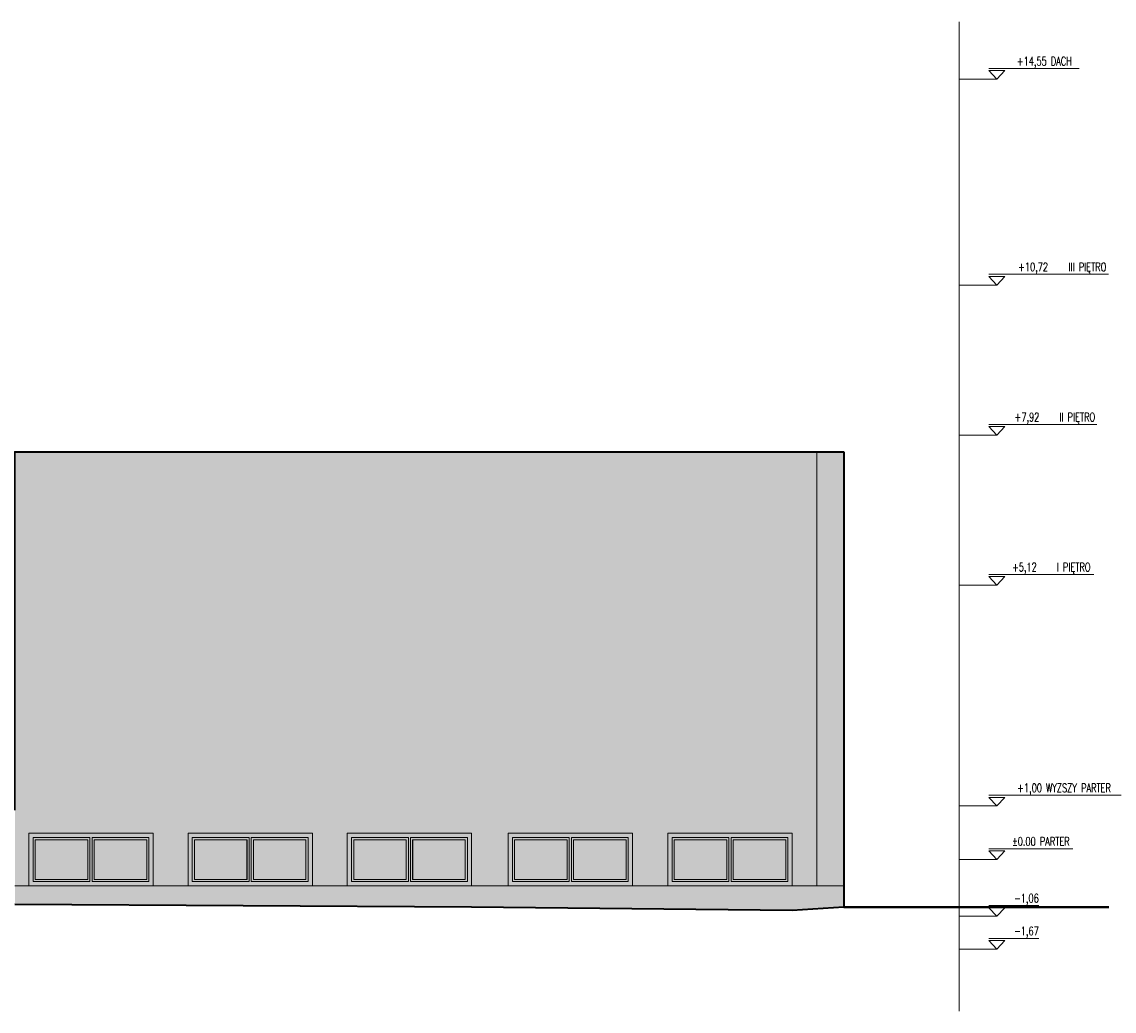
# Model space of a CAD drawing. Header units: inches. Extents: x 0 to 111471, y -105323 to 11070.
# Tile 231 of 256: x 54261 to 56299, y -35095 to -33249. Entities that reach past the tile are written whole.
import ezdxf
from ezdxf.enums import TextEntityAlignment as Align

# ---------------------------------------------------------------- set-up
doc = ezdxf.new("R2010")
doc.units = ezdxf.units.IN
doc.header["$MEASUREMENT"] = 0
for name, color, linetype, lineweight in [('888 drzwi i okna', 4, 'Continuous', 0), ('888 hatch antracyt szary', 251, 'Continuous', 0), ('888 hatch jasny beż', 7, 'Continuous', 0), ('888 opisy', 3, 'Continuous', 0), ('888 projektowane elementy', 6, 'Continuous', 13), ('888 sciany istniejące', 2, 'Continuous', 35), ('888 widok', 8, 'Continuous', 0)]:
    doc.layers.add(name, color=color, linetype=linetype, lineweight=lineweight)
doc.styles.get("Standard").update_dxf_attribs({"font": 'arial.ttf'})
doc.styles.add('TS 100_opisy', font='romans.shx', dxfattribs={"width": 0.7, "height": 16})

# ---------------------------------------------------------------- blocks, each defined once
blk = doc.blocks.new('G$C8DF6BDA7')
at = {"layer": '888 drzwi i okna'}
blk.add_lwpolyline([(98, 0), (98, -232), (0, -232), (0, 0)], close=True, dxfattribs=at)
for points in [[(8, -114), (8, -8)], [(8, -57), (8, -8), (90, -8), (90, -57)], [(12, -110), (12, -12), (86, -12), (86, -110), (12, -110)], [(90, -8), (90, -114)], [(90, -114), (8, -114)], [(90, -118), (90, -224), (8, -224), (8, -118)], [(90, -118), (8, -118)], [(12, -122), (86, -122), (86, -220), (12, -220), (12, -122)]]:
    blk.add_lwpolyline(points, dxfattribs=at)
blk = doc.blocks.new('*U269')
blk.add_line((70.7, 10), (-7.5, 10))
for points in [[(0, 0), (-7.5, 8), (-7.5, 8)], [(-7.5, 8), (7.5, 8), (7.5, 8)], [(0, 0), (7.5, 8), (7.5, 8)]]:
    blk.add_lwpolyline(points)
blk.add_attdef('PSW', text='', height=8).set_placement((39.1, 12.9), align=Align.RIGHT)
blk = doc.blocks.new('*U13')
blk.add_line((39.1, 10), (-7.5, 10))
for points in [[(0, 0), (-7.5, 8), (-7.5, 8)], [(-7.5, 8), (7.5, 8), (7.5, 8)], [(0, 0), (7.5, 8), (7.5, 8)]]:
    blk.add_lwpolyline(points)
blk.add_attdef('PSW', text='', height=8).set_placement((39.1, 12.9), align=Align.RIGHT)
blk = doc.blocks.new('*U270')
blk.add_line((115.8, 10), (-7.5, 10))
for points in [[(0, 0), (-7.5, 8), (-7.5, 8)], [(-7.5, 8), (7.5, 8), (7.5, 8)], [(0, 0), (7.5, 8), (7.5, 8)]]:
    blk.add_lwpolyline(points)
blk.add_attdef('PSW', text='', height=8).set_placement((39.1, 12.9), align=Align.RIGHT)
blk = doc.blocks.new('*U271')
blk.add_line((90.5, 10), (-7.5, 10))
for points in [[(0, 0), (-7.5, 8), (-7.5, 8)], [(-7.5, 8), (7.5, 8), (7.5, 8)], [(0, 0), (7.5, 8), (7.5, 8)]]:
    blk.add_lwpolyline(points)
blk.add_attdef('PSW', text='', height=8).set_placement((39.1, 12.9), align=Align.RIGHT)
blk = doc.blocks.new('*U272')
blk.add_line((93.3, 10), (-7.5, 10))
for points in [[(0, 0), (-7.5, 8), (-7.5, 8)], [(-7.5, 8), (7.5, 8), (7.5, 8)], [(0, 0), (7.5, 8), (7.5, 8)]]:
    blk.add_lwpolyline(points)
blk.add_attdef('PSW', text='', height=8).set_placement((39.1, 12.9), align=Align.RIGHT)
blk = doc.blocks.new('*U273')
blk.add_line((104, 10), (-7.5, 10))
for points in [[(0, 0), (-7.5, 8), (-7.5, 8)], [(-7.5, 8), (7.5, 8), (7.5, 8)], [(0, 0), (7.5, 8), (7.5, 8)]]:
    blk.add_lwpolyline(points)
blk.add_attdef('PSW', text='', height=8).set_placement((39.1, 12.9), align=Align.RIGHT)
blk = doc.blocks.new('*U274')
blk.add_line((76.8, 10), (-7.5, 10))
for points in [[(0, 0), (-7.5, 8), (-7.5, 8)], [(-7.5, 8), (7.5, 8), (7.5, 8)], [(0, 0), (7.5, 8), (7.5, 8)]]:
    blk.add_lwpolyline(points)
blk.add_attdef('PSW', text='', height=8).set_placement((39.1, 12.9), align=Align.RIGHT)
blk = doc.blocks.new('G$C8580B5A5')
at = {"layer": '888 opisy'}
blk.add_line((0, -283.1), (0, 1562.8), dxfattribs=at)
for points in [[(70.2, 1455.7), (0, 1455.7)], [(70.2, 1071.7), (0, 1071.7)], [(70.2, 791.7), (0, 791.7)], [(70.2, 511.7), (0, 511.7)], [(70.2, 99.7), (0, 99.7)], [(70.2, 0), (0, 0)], [(70.2, -106), (0, -106)], [(70.2, -167.3), (0, -167.3)]]:
    blk.add_lwpolyline(points, dxfattribs=at)
ref = blk.add_blockref('*U274', (70.2, 1455.7), dxfattribs=dict(at, xscale=2, yscale=2, zscale=2))
ref.add_attrib('PSW', '+14,55 DACH', dxfattribs={"layer": '0', "height": 16, "style": 'TS 100_opisy', "width": 0.7}).set_placement((210.2, 1476.6), align=Align.BOTTOM_RIGHT)
ref = blk.add_blockref('*U273', (70.2, 1071.7), dxfattribs=dict(at, xscale=2, yscale=2, zscale=2))
ref.add_attrib('PSW', '+10,72    III PIĘTRO', dxfattribs={"layer": '0', "height": 16, "style": 'TS 100_opisy', "width": 0.7}).set_placement((274.4, 1092.6), align=Align.BOTTOM_RIGHT)
ref = blk.add_blockref('*U272', (70.2, 791.7), dxfattribs=dict(at, xscale=2, yscale=2, zscale=2))
ref.add_attrib('PSW', '+7,92    II PIĘTRO', dxfattribs={"layer": '0', "height": 16, "style": 'TS 100_opisy', "width": 0.7}).set_placement((253.5, 812.6), align=Align.BOTTOM_RIGHT)
at = {"layer": '888 opisy', "color": 254}
ref = blk.add_blockref('*U271', (70.2, 511.7), dxfattribs=dict(at, xscale=2, yscale=2, zscale=2))
ref.add_attrib('PSW', '+5,12    I PIĘTRO', dxfattribs={"layer": '0', "height": 16, "style": 'TS 100_opisy', "width": 0.7}).set_placement((244.8, 532.6), align=Align.BOTTOM_RIGHT)
at = {"layer": '888 opisy'}
ref = blk.add_blockref('*U270', (70.2, 99.7), dxfattribs=dict(at, xscale=2, yscale=2, zscale=2))
ref.add_attrib('PSW', '+1,00 WYZSZY PARTER', dxfattribs={"layer": '0', "height": 16, "style": 'TS 100_opisy', "width": 0.7}).set_placement((282.9, 120.6), align=Align.BOTTOM_RIGHT)
ref = blk.add_blockref('*U269', (70.2, 0), dxfattribs=dict(at, xscale=2, yscale=2, zscale=2))
ref.add_attrib('PSW', '%%p0.00 PARTER', dxfattribs={"layer": '0', "height": 16, "style": 'TS 100_opisy', "width": 0.7}).set_placement((206, 20.9), align=Align.BOTTOM_RIGHT)
ref = blk.add_blockref('*U13', (70.2, -106), dxfattribs=dict(at, xscale=2, yscale=2, zscale=2))
ref.add_attrib('PSW', '-1,06', dxfattribs={"layer": '0', "height": 16, "style": 'TS 100_opisy', "width": 0.7}).set_placement((148.4, -85.1), align=Align.BOTTOM_RIGHT)
ref = blk.add_blockref('*U13', (70.2, -167.3), dxfattribs=dict(at, xscale=2, yscale=2, zscale=2))
ref.add_attrib('PSW', '-1,67', dxfattribs={"layer": '0', "height": 16, "style": 'TS 100_opisy', "width": 0.7}).set_placement((148.4, -146.4), align=Align.BOTTOM_RIGHT)
blk = doc.blocks.new('GGHGHHHHH')
at = {"layer": '888 projektowane elementy', "ltscale": 0.01}
h = blk.add_hatch(color=7, dxfattribs=at)
h.dxf.hatch_style = 1
h.paths.add_polyline_path([(18997.3, 5177.3), (18997.3, 5079.3), (19229.3, 5079.3), (19229.3, 5177.3)])
h.paths.add_polyline_path([(19111.3, 5169.3), (19111.3, 5087.3), (19005.3, 5087.3), (19005.3, 5169.3), (19054.3, 5169.3)], flags=16)
h.paths.add_polyline_path([(19115.3, 5169.3), (19221.3, 5169.3), (19221.3, 5087.3), (19115.3, 5087.3)], flags=16)
h.paths.add_polyline_path([(19107.3, 5165.3), (19107.3, 5091.3), (19009.3, 5091.3), (19009.3, 5165.3)], flags=0)
h.paths.add_polyline_path([(19119.3, 5165.3), (19217.3, 5165.3), (19217.3, 5091.3), (19119.3, 5091.3)], flags=0)
h = blk.add_hatch(color=7, dxfattribs=at)
h.dxf.hatch_style = 1
h.paths.add_polyline_path([(19005.3, 5169.3), (19005.3, 5087.3), (19054.3, 5087.3), (19111.3, 5087.3), (19111.3, 5169.3)])
h.paths.add_polyline_path([(19107.3, 5165.3), (19107.3, 5091.3), (19009.3, 5091.3), (19009.3, 5165.3)], flags=16)
h.paths.add_polyline_path([(19115.3, 5087.3), (19221.3, 5087.3), (19221.3, 5169.3), (19115.3, 5169.3)])
h.paths.add_polyline_path([(19119.3, 5165.3), (19217.3, 5165.3), (19217.3, 5091.3), (19119.3, 5091.3)], flags=16)
at = {"layer": '888 widok', "ltscale": 0.01}
h = blk.add_hatch(color=253, dxfattribs=at)
h.dxf.hatch_style = 1
h.paths.add_polyline_path([(19107.3, 5091.3), (19107.3, 5165.3), (19009.3, 5165.3), (19009.3, 5091.3)])
h.paths.add_polyline_path([(19217.3, 5091.3), (19217.3, 5165.3), (19119.3, 5165.3), (19119.3, 5091.3)])
at = {"layer": '888 drzwi i okna'}
blk.add_lwpolyline([(18997.3, 5177.3), (19229.3, 5177.3), (19229.3, 5079.3), (18997.3, 5079.3)], close=True, dxfattribs=at)
for points in [[(19005.3, 5169.3), (19111.3, 5169.3)], [(19054.3, 5087.3), (19005.3, 5087.3), (19005.3, 5169.3), (19054.3, 5169.3)], [(19107.3, 5091.3), (19009.3, 5091.3), (19009.3, 5165.3), (19107.3, 5165.3), (19107.3, 5091.3)], [(19111.3, 5169.3), (19111.3, 5087.3)], [(19115.3, 5169.3), (19221.3, 5169.3), (19221.3, 5087.3), (19115.3, 5087.3)], [(19115.3, 5169.3), (19115.3, 5087.3)], [(19119.3, 5091.3), (19119.3, 5165.3), (19217.3, 5165.3), (19217.3, 5091.3), (19119.3, 5091.3)], [(19111.3, 5087.3), (19005.3, 5087.3)]]:
    blk.add_lwpolyline(points, dxfattribs=at)

msp = doc.modelspace()

# ---------------------------------------------------------------- hatches: boundary and pattern name
at = {"layer": '888 hatch antracyt szary', "ltscale": 0.01}
h = msp.add_hatch(color=256, dxfattribs=at)
h.dxf.hatch_style = 1
h.paths.add_polyline_path([(55744.424, -34051.196), (55794.424, -34051.196), (55794.424, -34861.196), (55744.424, -34861.196)])
h = msp.add_hatch(color=256, dxfattribs=at)
h.dxf.hatch_style = 1
h.paths.add_polyline_path([(55794.424, -34861.196), (54248.424, -34861.196), (54248.424, -34896.196), (55100.424, -34901.196), (55698.424, -34907.196), (55794.424, -34901.196)])
at = {"layer": '888 hatch jasny beż', "ltscale": 0.01}
h = msp.add_hatch(color=256, dxfattribs=at)
h.dxf.hatch_style = 1
h.paths.add_polyline_path([(54133.13, -34268.665), (54133.13, -34335.665), (53868.13, -34335.665), (53868.13, -34268.665)], flags=16)
h.paths.add_polyline_path([(54125.13, -34276.665), (54125.13, -34327.665), (54046.13, -34327.665), (53959.13, -34327.665), (53876.13, -34327.665), (53876.13, -34276.665), (53955.13, -34276.665), (54042.13, -34276.665)], flags=0)
h.paths.add_polyline_path([(54121.13, -34280.665), (54121.13, -34323.665), (54050.13, -34323.665), (53963.13, -34323.665), (53880.13, -34323.665), (53880.13, -34280.665), (53955.13, -34280.665), (53955.13, -34276.665), (53963.13, -34276.665), (53963.13, -34280.665), (54042.13, -34280.665), (54042.13, -34276.665), (54050.13, -34276.665), (54050.13, -34280.665)], flags=0)
h.paths.add_polyline_path([(54248.424, -34051.196), (54248.424, -34720.196), (54248.424, -34896.196), (55100.424, -34901.196), (55698.424, -34907.196), (55794.424, -34901.196), (55794.424, -34051.196)])
h.paths.add_polyline_path([(54571.424, -34763.196), (54803.424, -34763.196), (54803.424, -34861.196), (54571.424, -34861.196)], flags=16)
h.paths.add_polyline_path([(54868.424, -34763.196), (55100.424, -34763.196), (55100.424, -34861.196), (54868.424, -34861.196)], flags=16)
h.paths.add_polyline_path([(54274.424, -34763.196), (54506.424, -34763.196), (54506.424, -34861.196), (54274.424, -34861.196)], flags=16)
h.paths.add_polyline_path([(55168.424, -34763.196), (55400.424, -34763.196), (55400.424, -34861.196), (55168.424, -34861.196)], flags=16)
h.paths.add_polyline_path([(55176.424, -34771.196), (55282.424, -34771.196), (55392.424, -34771.196), (55392.424, -34853.196), (55286.424, -34853.196), (55176.424, -34853.196)], flags=0)
h.paths.add_polyline_path([(55180.424, -34775.196), (55282.424, -34775.196), (55282.424, -34771.196), (55290.424, -34771.196), (55290.424, -34775.196), (55388.424, -34775.196), (55388.424, -34849.196), (55290.424, -34849.196), (55180.424, -34849.196)], flags=0)
h.paths.add_polyline_path([(55466.424, -34763.196), (55698.424, -34763.196), (55698.424, -34861.196), (55466.424, -34861.196)], flags=16)
h.paths.add_polyline_path([(55474.424, -34771.196), (55580.424, -34771.196), (55690.424, -34771.196), (55690.424, -34853.196), (55584.424, -34853.196), (55474.424, -34853.196)], flags=0)
h.paths.add_polyline_path([(55478.424, -34775.196), (55580.424, -34775.196), (55580.424, -34771.196), (55588.424, -34771.196), (55588.424, -34775.196), (55686.424, -34775.196), (55686.424, -34849.196), (55588.424, -34849.196), (55478.424, -34849.196)], flags=0)

# ---------------------------------------------------------------- linework, layer by layer
at = {"layer": '888 hatch antracyt szary', "ltscale": 0.01}
msp.add_lwpolyline([(54248.424, -34861.196), (55794.424, -34861.196)], dxfattribs=at)
at = {"layer": '888 projektowane elementy'}
msp.add_lwpolyline([(55794.424, -34051.196), (55744.424, -34051.196), (55744.424, -34861.196)], dxfattribs=at)
at = {"layer": '888 sciany istniejące'}
for points in [[(54248.424, -34720.196), (54248.424, -34051.196), (55794.424, -34051.196)], [(56288.835, -34901.196), (55794.424, -34901.196), (55698.424, -34907.196), (55100.424, -34901.196), (54248.424, -34896.196)]]:
    msp.add_lwpolyline(points, dxfattribs=at)
at = {"layer": '888 sciany istniejące', "ltscale": 0.01}
for points in [[(55794.424, -34051.196), (55794.424, -34901.196)], [(55794.424, -34901.196), (56288.835, -34901.196)]]:
    msp.add_lwpolyline(points, dxfattribs=at)

# ---------------------------------------------------------------- block references
at = {"layer": '888 drzwi i okna'}
for p in [(35277.084, -39940.514), (35574.084, -39940.514), (35871.084, -39940.514), (36171.084, -39940.514), (36469.084, -39940.514)]:
    msp.add_blockref('GGHGHHHHH', p, dxfattribs=at)
at = {"layer": '888 opisy'}
msp.add_blockref('G$C8580B5A5', (56009.917, -34811.917), dxfattribs=at)
at = {"layer": '888 sciany istniejące', "rotation": 89.99999999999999}
for p in [(54274.424, -34861.196), (54571.424, -34861.196), (54868.424, -34861.196), (55168.424, -34861.196), (55466.424, -34861.196)]:
    msp.add_blockref('G$C8DF6BDA7', p, dxfattribs=at)

doc.saveas('drawing.dxf')
